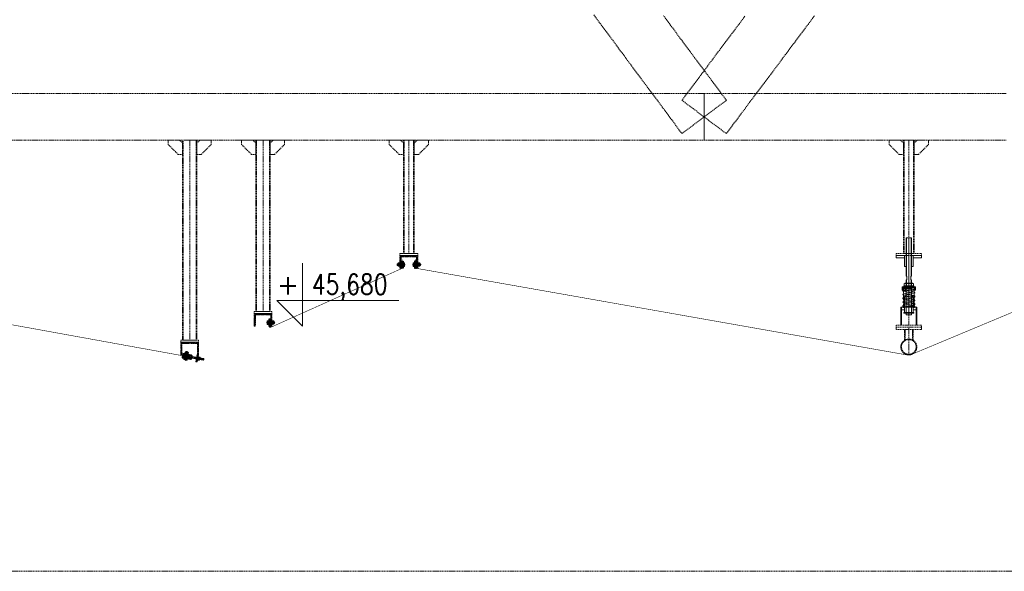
# Model space of a CAD drawing. Header units: millimetres. Extents: x -176817 to 571382, y -58489 to 156123.
# Tile 192 of 256: x 150336 to 155838, y -20232 to -17151. Entities that reach past the tile are written whole.
import ezdxf
from ezdxf.enums import TextEntityAlignment as Align

# ---------------------------------------------------------------- set-up
doc = ezdxf.new("R2010")
doc.units = ezdxf.units.MM
doc.header["$LTSCALE"] = 0.2
for name, pattern in [('AM_ISO02W050', [7.5, 6, -1.5]), ('AM_ISO02W050x2', [3.75, 3, -0.75]), ('AM_ISO08W050', [18, 12, -1.5, 3, -1.5]), ('AM_ISO08W050x2', [9, 6, -0.75, 1.5, -0.75]), ('HIDDEN', [9.525, 6.35, -3.175])]:
    doc.linetypes.add(name, pattern=pattern)
doc.layers.get('0').update_dxf_attribs({"lineweight": 13})
for name, color, linetype, lineweight in [('-A Siatka', 30, 'Continuous', 35), ('-AAA Kontur', 7, 'Continuous', 35), ('-AAA Podkład', 252, 'Continuous', 13), ('-AAA Widok', 2, 'Continuous', 30), ('-AAA Wymiar', 1, 'Continuous', 18), ('AM_0N', 7, 'Continuous', 13), ('AM_3N', 6, 'AM_ISO02W050', 13), ('AM_4N', 3, 'Continuous', 13), ('AM_7N', 4, 'AM_ISO08W050', 13), ('AM_8', 1, 'Continuous', 13), ('SIATKA', 5, 'Continuous', 13), ('slupki', 7, 'Continuous', 13)]:
    doc.layers.add(name, color=color, linetype=linetype, lineweight=lineweight)
doc.styles.add('ROMANS', font='romans.shx')

# ---------------------------------------------------------------- blocks, each defined once
blk = doc.blocks.new('*U1058')
at = {"layer": 'AM_0N'}
for p, q in [((5.7, -1), (-5.6, -1)), ((-5.6, -1), (-5.6, -1.6)), ((5.7, -1.6), (-5.6, -1.6)), ((-5.6, -1.6), (-2.4, -4.9)), ((-3, -6.3), (-2.4, -5.7)), ((3, -6.3), (-3, -6.3)), ((-3, -20.4), (-3, -6.3)), ((3, -20.4), (-3, -20.4)), ((-2.4, -21), (-3, -20.4)), ((2.4, -4.9), (-2.4, -4.9)), ((-2.4, -5.7), (-2.4, -4.9)), ((-2.4, -21), (2.4, -21)), ((5.7, -1.6), (2.4, -4.9)), ((2.4, -5.7), (2.4, -4.9)), ((3, -6.3), (2.4, -5.7)), ((2.4, -21), (3, -20.4)), ((3, -20.4), (3, -6.3)), ((5.7, -1.6), (5.7, -1))]:
    blk.add_line(p, q, dxfattribs=at)
at = {"layer": 'AM_3N', "linetype": 'AM_ISO02W050x2'}
for p, q in [((-3.4, -1), (0, -5.4)), ((-0.7, -4.4), (-0.7, -1)), ((0.7, -4.4), (-0.7, -4.4)), ((3.4, -1), (0, -5.4)), ((0.7, -4.4), (0.7, -1))]:
    blk.add_line(p, q, dxfattribs=at)
at = {"layer": 'AM_4N'}
for p, q in [((-2.4, -5.7), (-2.4, -6.3)), ((-2.4, -6.3), (-2.4, -21)), ((2.4, -5.7), (2.4, -6.3)), ((2.4, -6.3), (2.4, -21))]:
    blk.add_line(p, q, dxfattribs=at)
at = {"layer": 'AM_7N', "linetype": 'AM_ISO08W050x2'}
blk.add_line((0, 2), (0, -24), dxfattribs=at)
blk = doc.blocks.new('*U1059')
at = {"layer": 'AM_0N'}
for p, q in [((6, -12), (-6, -12)), ((-6, -12), (-6, -13.6)), ((-6, -13.6), (6, -13.6)), ((6, -13.6), (6, -12))]:
    blk.add_line(p, q, dxfattribs=at)
at = {"layer": 'AM_7N', "linetype": 'AM_ISO08W050x2'}
blk.add_line((0, -16.6), (0, -9), dxfattribs=at)
blk = doc.blocks.new('*U1060')
at = {"layer": 'AM_0N'}
for p, q in [((-5.8, -14.4), (-4.4, -13.6)), ((-5.8, -14.4), (-5.8, -18)), ((-5.8, -18), (-4.4, -18.8)), ((4.5, -13.6), (-4.4, -13.6)), ((4.5, -18.8), (-4.4, -18.8)), ((-2.9, -14.4), (-2.9, -18)), ((2.9, -14.4), (2.9, -18)), ((5.8, -14.4), (4.5, -13.6)), ((5.8, -18), (4.5, -18.8)), ((5.8, -14.4), (5.8, -18))]:
    blk.add_line(p, q, dxfattribs=at)
for centre, radius, start, end in [((-4.3, -16.5), 2.55, 55.5615, 115.5615), ((-4.3, -15.9), 2.55, 244.4385, 304.4385), ((0, -23.5), 9.54, 72.383, 107.617), ((0, -8.9), 9.54, 252.383, 287.617), ((4.3, -16.5), 2.55, 64.4385, 124.4385), ((4.3, -15.9), 2.55, 235.5615, 295.5615)]:
    blk.add_arc(centre, radius, start, end, dxfattribs=at)
at = {"layer": 'AM_7N', "linetype": 'AM_ISO08W050x2'}
blk.add_line((0, -10.6), (0, -21.8), dxfattribs=at)
blk = doc.blocks.new('okucie')
at = {"layer": 'AM_8'}
h = blk.add_hatch(dxfattribs=at)
h.set_pattern_fill('ANSI31', color=256, scale=0.5, style=0)
h.set_pattern_definition([(45, (-21727.3335, 85443.8012), (-1.122532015, 1.122532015), [])])
h.paths.add_polyline_path([(-3.5, -5), (-3.5, -3.8), (-6.3, -1), (-20, -1), (-20, -5)])
h.paths.add_polyline_path([(20, -5), (20, -1), (6.3, -1), (3.5, -3.8), (3.5, -5)])
h = blk.add_hatch(dxfattribs=at)
h.set_pattern_fill('ANSI31', color=256, scale=0.5, angle=90, style=0)
h.set_pattern_definition([(135, (-21776.6445, 85446.8), (-1.122532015, -1.122532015), [])])
h.paths.add_polyline_path([(-3.5, -8), (-20, -8), (-20, -12), (-3.5, -12)])
h.paths.add_polyline_path([(20, -8), (3.5, -8), (3.5, -12), (6, -12), (20, -12)])
at = {"layer": '-AAA Widok'}
for p, q in [((-3.5, -3.8, 0), (3.5, -3.8, 0)), ((-3.5, -12, 0), (-3.5, -8)), ((3.5, -12, 0), (3.5, -8))]:
    blk.add_line(p, q, dxfattribs=at)
for points in [[(-20, -5), (20, -5), (20, -1), (-20, -1)], [(-20, -12), (20, -12), (20, -8), (-20, -8)]]:
    blk.add_lwpolyline(points, close=True, dxfattribs=at)
at = {"layer": '-AAA Widok', "elevation": 0}
blk.add_lwpolyline([(-20, -5), (20, -5), (20, -1), (-20, -1)], close=True, dxfattribs=at)
for points in [[(-6.3, -1), (-3.5, -3.8), (-3.5, -5)], [(6.3, -1), (3.5, -3.8), (3.5, -5)]]:
    blk.add_lwpolyline(points, dxfattribs=at)
at = {"layer": '-AAA Wymiar'}
for p, q in [((-20, -8), (-20, -5)), ((20, -8), (20, -5))]:
    blk.add_line(p, q, dxfattribs=at)
at = {"layer": 'AM_0N'}
for name in ['*U1058', '*U1059', '*U1060']:
    blk.add_blockref(name, (0, 0), dxfattribs=at)
blk = doc.blocks.new('*U1065')
at = {"layer": 'AM_0N'}
for p, q in [((-33, 4.1), (-32.1, 5)), ((-33, 4.1), (-33, -4.1)), ((-2.5, 5), (-32.1, 5)), ((-32.1, 5), (-32.1, -5)), ((-2.5, 5), (-2.5, -5)), ((-2.5, 5), (-1.6, 4.6)), ((2, 4.6), (-1.6, 4.6)), ((2, 4.6), (2, 7.7)), ((2.6, 7.7), (2, 7.7)), ((2, -4.6), (2, 4.6)), ((7.6, 9.8), (2.6, 9.8)), ((2.6, 9.8), (2.6, 7.7)), ((2.6, 7.7), (2.6, -7.7)), ((7.6, 4.9), (2.6, 4.9)), ((7.6, 9.8), (8.4, 8.5)), ((8.4, -8.5), (8.4, 8.5)), ((-32.1, -5), (-33, -4.1)), ((-2.5, -5), (-32.1, -5)), ((-2.5, -5), (-1.6, -4.6)), ((2, -4.6), (-1.6, -4.6)), ((2, -7.7), (2, -4.6)), ((2.6, -7.7), (2, -7.7)), ((7.6, -4.9), (2.6, -4.9)), ((2.6, -7.7), (2.6, -9.8)), ((7.6, -9.8), (2.6, -9.8)), ((7.6, -9.8), (8.4, -8.5))]:
    blk.add_line(p, q, dxfattribs=at)
for centre, radius, start, end in [((4.1, 7.4), 4.34, 325.5531, 25.5531), ((-7.8, 0), 16.2, 342.3875, 17.6125), ((4.1, -7.4), 4.34, 334.4469, 34.4469)]:
    blk.add_arc(centre, radius, start, end, dxfattribs=at)
at = {"layer": 'AM_4N'}
for p, q in [((-2.5, 4.1), (-33, 4.1)), ((-2.5, 4.1), (-1.6, 4.6)), ((-2.5, -4.1), (-33, -4.1)), ((-2.5, -4.1), (-1.6, -4.6))]:
    blk.add_line(p, q, dxfattribs=at)
at = {"layer": 'AM_7N', "linetype": 'AM_ISO08W050x2'}
blk.add_line((11.4, 0), (-36, 0), dxfattribs=at)
blk = doc.blocks.new('*U1066')
at = {"layer": 'AM_0N'}
for p, q in [((-20, 10), (-20, -10)), ((-18, 10), (-20, 10)), ((-18, -10), (-18, 10)), ((-20, -10), (-18, -10))]:
    blk.add_line(p, q, dxfattribs=at)
at = {"layer": 'AM_7N', "linetype": 'AM_ISO08W050x2'}
blk.add_line((-15, 0), (-23, 0), dxfattribs=at)
blk = doc.blocks.new('*U1067')
at = {"layer": 'AM_0N'}
for p, q in [((-27.3, 9.2), (-28.4, 7.3)), ((-28.4, -7.3), (-28.4, 7.3)), ((-21.1, 9.2), (-27.3, 9.2)), ((-21.1, 4.6), (-27.3, 4.6)), ((-21.1, 9.2), (-20, 7.3)), ((-20, -7.3), (-20, 7.3)), ((-27.3, -9.2), (-28.4, -7.3)), ((-21.1, -4.6), (-27.3, -4.6)), ((-21.1, -9.2), (-27.3, -9.2)), ((-21.1, -9.2), (-20, -7.3))]:
    blk.add_line(p, q, dxfattribs=at)
for centre, radius, start, end in [((-23.9, 6.9), 4.08, 154.4385, 214.4385), ((-12.7, 0), 15.3, 162.383, 197.617), ((-24.5, 6.9), 4.08, 325.5615, 25.5615), ((-35.7, 0), 15.3, 342.383, 17.617), ((-23.9, -6.9), 4.08, 145.5615, 205.5615), ((-24.5, -6.9), 4.08, 334.4385, 34.4385)]:
    blk.add_arc(centre, radius, start, end, dxfattribs=at)
at = {"layer": 'AM_7N', "linetype": 'AM_ISO08W050x2'}
blk.add_line((-17, 0), (-31.4, 0), dxfattribs=at)
blk = doc.blocks.new('*U1068')
at = {"layer": 'AM_0N'}
for p, q in [((0, 10), (0, -10)), ((2, 10), (0, 10)), ((2, -10), (2, 10)), ((0, -10), (2, -10))]:
    blk.add_line(p, q, dxfattribs=at)
at = {"layer": 'AM_7N', "linetype": 'AM_ISO08W050x2'}
blk.add_line((5, 0), (-3, 0), dxfattribs=at)
blk = doc.blocks.new('Okucie+śruba')
at = {"layer": '-AAA Widok', "color": 42, "xscale": -1, "rotation": 90}
blk.add_blockref('okucie', (-12, 0), dxfattribs=at)
at = {"layer": 'AM_0N', "color": 42}
for name in ['*U1065', '*U1067', '*U1066', '*U1068']:
    blk.add_blockref(name, (0, 0), dxfattribs=at)
blk = doc.blocks.new('*U1073')
at = {"layer": 'AM_0N'}
for p, q in [((-66.1, 5), (-67, 4.1)), ((-67, -4.1), (-67, 4.1)), ((-1.5, 5), (-66.1, 5)), ((-66.1, -5), (-66.1, 5)), ((-1.5, -5), (-1.5, 5)), ((-1.5, 5), (-0.6, 4.6)), ((3, 4.6), (-0.6, 4.6)), ((3.6, 7.7), (3, 7.7)), ((3, 7.7), (3, 4.6)), ((3, 4.6), (3, -4.6)), ((3.6, 8.5), (9.4, 8.5)), ((3.6, 7.7), (3.6, 8.5)), ((3.6, -7.7), (3.6, 7.7)), ((8.6, 0), (3.6, 0)), ((9.4, -8.5), (9.4, 8.5)), ((-67, -4.1), (-66.1, -5)), ((-1.5, -5), (-66.1, -5)), ((-1.5, -5), (-0.6, -4.6)), ((3, -4.6), (-0.6, -4.6)), ((3, -4.6), (3, -7.7)), ((3.6, -7.7), (3, -7.7)), ((3.6, -8.5), (3.6, -7.7)), ((3.6, -8.5), (9.4, -8.5))]:
    blk.add_line(p, q, dxfattribs=at)
for centre in [(-2.9, 4.2), (-2.9, -4.2)]:
    blk.add_arc(centre, 12.3, 339.7054, 20.2946, dxfattribs=at)
at = {"layer": 'AM_4N'}
for p, q in [((-1.5, 4.1), (-67, 4.1)), ((-1.5, 4.1), (-0.6, 4.6)), ((-1.5, -4.1), (-67, -4.1)), ((-1.5, -4.1), (-0.6, -4.6))]:
    blk.add_line(p, q, dxfattribs=at)
at = {"layer": 'AM_7N', "linetype": 'AM_ISO08W050x2'}
blk.add_line((12.4, 0), (-70, 0), dxfattribs=at)
blk = doc.blocks.new('*U1074')
at = {"layer": 'AM_0N'}
for p, q in [((42.5, 14), (22.5, 14)), ((22.5, 14), (22.5, 12)), ((22.5, 12), (42.5, 12)), ((42.5, 12), (42.5, 14))]:
    blk.add_line(p, q, dxfattribs=at)
at = {"layer": 'AM_7N', "linetype": 'AM_ISO08W050x2'}
blk.add_line((32.5, 9), (32.5, 17), dxfattribs=at)
blk = doc.blocks.new('*U1075')
at = {"layer": 'AM_0N'}
for p, q in [((23.3, 21.3), (25.2, 22.4)), ((23.3, 15.1), (23.3, 21.3)), ((23.3, 15.1), (25.2, 14)), ((25.2, 22.4), (39.8, 22.4)), ((25.2, 14), (39.8, 14)), ((27.9, 15.1), (27.9, 21.3)), ((37.1, 15.1), (37.1, 21.3)), ((41.7, 21.3), (39.8, 22.4)), ((41.7, 15.1), (39.8, 14)), ((41.7, 15.1), (41.7, 21.3))]:
    blk.add_line(p, q, dxfattribs=at)
for centre, radius, start, end in [((25.6, 17.9), 4.08, 55.5615, 115.5615), ((25.6, 18.5), 4.08, 244.4385, 304.4385), ((32.5, 6.7), 15.3, 72.383, 107.617), ((32.5, 29.7), 15.3, 252.383, 287.617), ((39.4, 17.9), 4.08, 64.4385, 124.4385), ((39.4, 18.5), 4.08, 235.5615, 295.5615)]:
    blk.add_arc(centre, radius, start, end, dxfattribs=at)
at = {"layer": 'AM_7N', "linetype": 'AM_ISO08W050x2'}
blk.add_line((32.5, 11), (32.5, 25.4), dxfattribs=at)
blk = doc.blocks.new('*U1076')
at = {"layer": 'AM_0N'}
for p, q in [((-37, 10), (-37, -10)), ((-35, 10), (-37, 10)), ((-35, -10), (-35, 10)), ((-37, -10), (-35, -10))]:
    blk.add_line(p, q, dxfattribs=at)
at = {"layer": 'AM_7N', "linetype": 'AM_ISO08W050x2'}
blk.add_line((-32, 0), (-40, 0), dxfattribs=at)
blk = doc.blocks.new('*U1077')
at = {"layer": 'AM_0N'}
for p, q in [((-44.3, 9.2), (-45.4, 7.3)), ((-45.4, -7.3), (-45.4, 7.3)), ((-38.1, 9.2), (-44.3, 9.2)), ((-38.1, 4.6), (-44.3, 4.6)), ((-38.1, 9.2), (-37, 7.3)), ((-37, -7.3), (-37, 7.3)), ((-44.3, -9.2), (-45.4, -7.3)), ((-38.1, -4.6), (-44.3, -4.6)), ((-38.1, -9.2), (-44.3, -9.2)), ((-38.1, -9.2), (-37, -7.3))]:
    blk.add_line(p, q, dxfattribs=at)
for centre, radius, start, end in [((-40.9, 6.9), 4.08, 154.4385, 214.4385), ((-29.7, 0), 15.3, 162.383, 197.617), ((-41.5, 6.9), 4.08, 325.5615, 25.5615), ((-52.7, 0), 15.3, 342.383, 17.617), ((-40.9, -6.9), 4.08, 145.5615, 205.5615), ((-41.5, -6.9), 4.08, 334.4385, 34.4385)]:
    blk.add_arc(centre, radius, start, end, dxfattribs=at)
at = {"layer": 'AM_7N', "linetype": 'AM_ISO08W050x2'}
blk.add_line((-34, 0), (-48.4, 0), dxfattribs=at)
blk = doc.blocks.new('*U1078')
at = {"layer": 'AM_0N'}
for p, q in [((42.5, 9), (22.5, 9)), ((22.5, 9), (22.5, 7)), ((22.5, 7), (42.5, 7)), ((42.5, 7), (42.5, 9))]:
    blk.add_line(p, q, dxfattribs=at)
at = {"layer": 'AM_7N', "linetype": 'AM_ISO08W050x2'}
blk.add_line((32.5, 4), (32.5, 12), dxfattribs=at)
blk = doc.blocks.new('*U1079')
at = {"layer": 'AM_0N'}
for p, q in [((42.5, 7), (22.5, 7)), ((22.5, 7), (22.5, 5)), ((22.5, 5), (42.5, 5)), ((42.5, 5), (42.5, 7))]:
    blk.add_line(p, q, dxfattribs=at)
at = {"layer": 'AM_7N', "linetype": 'AM_ISO08W050x2'}
blk.add_line((32.5, 2), (32.5, 10), dxfattribs=at)
blk = doc.blocks.new('*U1080')
at = {"layer": 'AM_0N'}
for p, q in [((42.5, -6), (22.5, -6)), ((22.5, -6), (22.5, -8)), ((22.5, -8), (42.5, -8)), ((42.5, -8), (42.5, -6))]:
    blk.add_line(p, q, dxfattribs=at)
at = {"layer": 'AM_7N', "linetype": 'AM_ISO08W050x2'}
blk.add_line((32.5, -11), (32.5, -3), dxfattribs=at)
blk = doc.blocks.new('*U1081')
at = {"layer": 'AM_0N'}
for p, q in [((28.4, 26), (27.5, 25.1)), ((27.5, -9.5), (27.5, 25.1)), ((27.5, 25.1), (37.5, 25.1)), ((28.4, 26), (36.6, 26)), ((37.5, 25.1), (36.6, 26)), ((37.5, -9.5), (37.5, 25.1)), ((22.7, -19.6), (22.7, -14.6)), ((22.7, -14.6), (24.8, -14.6)), ((22.7, -19.6), (24, -20.4)), ((41, -20.4), (24, -20.4)), ((27.9, -14), (24.8, -14)), ((24.8, -14.6), (24.8, -14)), ((24.8, -14.6), (40.2, -14.6)), ((27.5, -9.5), (37.5, -9.5)), ((27.5, -9.5), (27.9, -10.4)), ((27.6, -19.6), (27.6, -14.6)), ((27.9, -14), (27.9, -10.4)), ((37.1, -14), (27.9, -14)), ((37.5, -9.5), (37.1, -10.4)), ((37.1, -14), (37.1, -10.4)), ((40.2, -14), (37.1, -14)), ((37.4, -19.6), (37.4, -14.6)), ((40.2, -14.6), (40.2, -14)), ((40.2, -14.6), (42.3, -14.6)), ((42.3, -19.6), (41, -20.4)), ((42.3, -19.6), (42.3, -14.6))]:
    blk.add_line(p, q, dxfattribs=at)
at = {"layer": 'AM_0N', "extrusion": (0, 0, -1)}
for centre, radius, start, end in [((-25.1, -16.1), 4.34, 235.5531, 295.5531), ((-32.5, -4.2), 16.2, 252.3875, 287.6125), ((-39.9, -16.1), 4.34, 244.4469, 304.4469)]:
    blk.add_arc(centre, radius, start, end, dxfattribs=at)
at = {"layer": 'AM_4N'}
for p, q in [((28.4, -9.5), (28.4, 26)), ((36.6, -9.5), (36.6, 26)), ((28.4, -9.5), (27.9, -10.4)), ((36.6, -9.5), (37.1, -10.4))]:
    blk.add_line(p, q, dxfattribs=at)
at = {"layer": 'AM_7N', "linetype": 'AM_ISO08W050x2'}
blk.add_line((32.5, -23.4), (32.5, 29), dxfattribs=at)
blk = doc.blocks.new('*U1082')
at = {"layer": 'AM_0N'}
for p, q in [((22.5, -12), (42.5, -12)), ((22.5, -14), (22.5, -12)), ((42.5, -14), (22.5, -14)), ((42.5, -12), (42.5, -14))]:
    blk.add_line(p, q, dxfattribs=at)
at = {"layer": 'AM_7N', "linetype": 'AM_ISO08W050x2'}
blk.add_line((32.5, -9), (32.5, -17), dxfattribs=at)
blk = doc.blocks.new('N3')
at = {"layer": '-AAA Widok'}
blk.add_lwpolyline([(52.5, -12), (5, -12, -0.414214), (0, -7), (0, 7, -0.414214), (5, 12), (52.5, 12), (52.5, 9), (5, 9, 0.414214), (3, 7), (3, -7, 0.414214), (5, -9), (52.5, -9)], format="xyb", close=True, dxfattribs=at)
blk.add_lwpolyline([(52.5, 12), (52.5, 9), (5, 9, 0.414214), (3, 7), (3, -7, 0.414214), (5, -9), (52.5, -9), (52.5, -12)], format="xyb", dxfattribs=at)
at = {"layer": '-AAA Widok', "color": 42, "rotation": 180}
blk.add_blockref('okucie', (32.5, -7), dxfattribs=at)
at = {"layer": 'AM_0N'}
for name in ['*U1073', '*U1081']:
    blk.add_blockref(name, (0, 0), dxfattribs=at)
at = {"layer": 'AM_0N', "color": 42}
for name in ['*U1077', '*U1076', '*U1074', '*U1078', '*U1079', '*U1075', '*U1080', '*U1082']:
    blk.add_blockref(name, (0, 0), dxfattribs=at)
blk = doc.blocks.new('Profil rev.B')
at = {"layer": '-A Siatka', "linetype": 'HIDDEN', "const_width": 3, "elevation": 0}
blk.add_lwpolyline([(11523.4, 567.4), (11523.4, 567.4), (8789.1, 1062.9), (8789.1, 1062.9), (8789.1, 1112.9)], dxfattribs=at)
for points in [[(12714.1, 1112.9), (12714.1, 1062.1), (11974.1, 730, -0.144191), (11974.1, 730), (11974.1, 730), (11974.1, 781.9)], [(12789.1, 1112.9), (12789.1, 1062.9), (15541, 577.3, 0.143564), (15555.3, 578.9), (16714.1, 1062.9), (16714.1, 1112.9)]]:
    blk.add_lwpolyline(points, format="xyb", dxfattribs=at)
at = {"layer": '-AAA Kontur', "xscale": -0.9999999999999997, "rotation": 349.7377725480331}
blk.add_blockref('N3', (11538.5, 565.2, 0), dxfattribs=at)
at = {"layer": '-AAA Wymiar'}
blk.add_blockref('Okucie+śruba', (12719.6, 1082.9, 0), dxfattribs=at)
at = {"layer": '-AAA Wymiar', "xscale": -1}
for p in [(12783.6, 1082.9, 0), (11968.6, 758.9, 0)]:
    blk.add_blockref('Okucie+śruba', p, dxfattribs=at)
blk = doc.blocks.new('poziom')
at = {"color": 4}
for p, q in [((0, 1.176), (0, 0.076)), ((-0.446, 0.522), (1.685, 0.522)), ((-0.446, 0.522), (0, 0.076))]:
    blk.add_line(p, q, dxfattribs=at)
at = {"color": 2, "style": 'ROMANS'}
blk.add_attdef('+', text='', height=0.35, dxfattribs=at).set_placement((-0.254, 0.632), align=Align.CENTER)
at = {"color": 2, "style": 'ROMANS', "width": 0.8}
blk.add_attdef('POZIOM', text='', height=0.35, dxfattribs=at).set_placement((0.824, 0.632), align=Align.CENTER)
blk = doc.blocks.new('A$C65393CC2')
at = {"layer": 'slupki'}
h = blk.add_hatch(dxfattribs=at)
h.set_pattern_fill('ANSI32', angle=360)
h.set_pattern_definition([(45, (-80114.047, -2356.9), (-6.7351921, 6.7351921), []), (45, (-80109.5565, -2356.9), (-6.7351921, 6.7351921), [])])
h.paths.add_polyline_path([(-15.1, -38.7), (-7.3, -40.2), (-3.7, -20.5), (-11.6, -19.1)])
h.paths.add_polyline_path([(0, 0), (-7.9, 1.4), (-11.6, -19.1), (-3.7, -20.5)])
at = {"layer": 'SIATKA', "color": 3}
for p, q in [((-15.1, -38.7, 0), (-7.9, 1.4)), ((0, 0), (-7.9, 1.4)), ((0, 0), (-7.3, -40.2, 0)), ((8.1, -22.6, 0), (-23.4, -16.9, 0)), ((-7.3, -40.2, 0), (-15.1, -38.7, 0))]:
    blk.add_line(p, q, dxfattribs=at)
blk = doc.blocks.new('*U1083')
at = {"layer": 'AM_0N'}
for p, q in [((-28, 230.6), (28, 230.6)), ((-28, 226.6), (-28, 230.6)), ((28, 226.6), (-28, 226.6)), ((28, 230.6), (28, 226.6))]:
    blk.add_line(p, q, dxfattribs=at)
at = {"layer": 'AM_7N', "linetype": 'AM_ISO08W050x2'}
blk.add_line((0, 233.6), (0, 223.6), dxfattribs=at)
blk = doc.blocks.new('*U1084')
at = {"layer": 'AM_0N'}
for p, q in [((33.8, 222.6), (-33, 222.6)), ((29.3, 219.8), (-30.7, 209)), ((-30.7, 201.1), (7.4, 194.3)), ((29.3, 198.2), (-30.7, 187.4)), ((-30.7, 179.5), (7.4, 172.7)), ((29.3, 176.6), (-30.7, 165.8)), ((-2.7, 214.1), (-30.3, 215.9)), ((-29.7, 215.9), (30.3, 219.9)), ((-29.3, 201.1), (30.7, 211.9)), ((-29.3, 179.5), (30.7, 190.3)), ((-29.3, 157.9), (30.7, 168.7)), ((30.7, 198.2), (-7.4, 205.1)), ((30.7, 176.6), (-7.4, 183.5)), ((30, 219.9), (30.3, 219.9)), ((-33.8, 112), (33, 112)), ((-30.7, 157.9), (7.4, 151.1)), ((29.3, 155), (-30.7, 144.2)), ((-30.7, 136.3), (7.4, 129.5)), ((29.3, 133.4), (-30.7, 122.6)), ((29.7, 118.7), (-30.3, 114.7)), ((-30, 114.7), (-30.3, 114.7)), ((-29.3, 136.3), (30.7, 147.1)), ((-29.3, 114.7), (30.7, 125.5)), ((30.7, 155), (-7.4, 161.9)), ((30.7, 133.4), (-7.4, 140.3)), ((2.7, 120.5), (30.3, 118.7))]:
    blk.add_line(p, q, dxfattribs=at)
for centre, start, end in [((-30, 219.9), 138.0181, 273.8226), ((30, 223.9), 273.8226, 340.5288), ((-30, 205.1), 100.2034, 280.2034), ((-30, 183.5), 100.2034, 280.2034), ((-30, 161.9), 100.2034, 280.2034), ((30, 215.9), 280.2034, 100.2034), ((30, 194.3), 280.2034, 100.2034), ((30, 172.7), 280.2034, 100.2034), ((-30, 140.3), 100.2034, 280.2034), ((-30, 118.7), 100.2034, 280.2034), ((-30, 110.7), 93.8226, 160.5288), ((30, 151.1), 280.2034, 100.2034), ((30, 129.5), 280.2034, 100.2034), ((30, 114.7), 318.0181, 93.8226)]:
    blk.add_arc(centre, 4, start, end, dxfattribs=at)
at = {"layer": 'AM_7N', "linetype": 'AM_ISO08W050x2'}
for p, q in [((-30, 109), (-30, 225.6)), ((0, 109), (0, 225.6)), ((30, 109), (30, 225.6))]:
    blk.add_line(p, q, dxfattribs=at)
blk = doc.blocks.new('*U1085')
at = {"layer": 'AM_0N'}
for p, q in [((-28, 82), (28, 82)), ((-28, 78), (-28, 82)), ((28, 78), (-28, 78)), ((28, 82), (28, 78))]:
    blk.add_line(p, q, dxfattribs=at)
at = {"layer": 'AM_7N', "linetype": 'AM_ISO08W050x2'}
blk.add_line((0, 85), (0, 75), dxfattribs=at)
blk = doc.blocks.new('*U1086')
at = {"layer": 'AM_0N'}
for p, q in [((-26.6, 242.6), (-21.4, 245.6)), ((-26.6, 242.6), (-26.6, 233.6)), ((-26.6, 233.6), (-21.4, 230.6)), ((21.3, 245.6), (-21.4, 245.6)), ((21.3, 230.6), (-21.4, 230.6)), ((-13.3, 242.6), (-13.3, 233.6)), ((13.3, 242.6), (13.3, 233.6)), ((26.6, 242.6), (21.3, 245.6)), ((26.6, 233.6), (21.3, 230.6)), ((26.6, 242.6), (26.6, 233.6))]:
    blk.add_line(p, q, dxfattribs=at)
for centre, radius, start, end in [((-19.9, 232.9), 11.7, 55.5615, 115.5615), ((-19.9, 243.3), 11.7, 244.4385, 304.4385), ((0, 200.7), 43.9, 72.383, 107.617), ((0, 275.4), 43.9, 252.383, 287.617), ((19.9, 232.9), 11.7, 64.4385, 124.4385), ((19.9, 243.3), 11.7, 235.5615, 295.5615)]:
    blk.add_arc(centre, radius, start, end, dxfattribs=at)
at = {"layer": 'AM_7N', "linetype": 'AM_ISO08W050x2'}
blk.add_line((0, 248.6), (0, 227.6), dxfattribs=at)
blk = doc.blocks.new('A$C09B41FFC')
at = {"layer": '-AAA Podkład', "color": 7}
for p, q in [((-13, 500), (-13, 284.6)), ((0, 500), (0, 70)), ((13, 500), (13, 284.6)), ((-16, 222.6), (-16, 226.6)), ((-15, 222.6), (15, 222.6)), ((-13, 264.6), (-13, 214.6)), ((13, 264.6), (13, 214.6)), ((16, 222.6), (16, 226.6)), ((-16.2, 172.6), (-15, 172.6)), ((-15.2, 171.6), (-15, 171.6)), ((-15, 214.6), (15, 214.6)), ((15, 172.6), (16.2, 172.6)), ((15, 171.6), (15.2, 171.6)), ((-16.2, 82), (-15, 82)), ((-16.2, 82), (-15, 82)), ((-15.2, 83), (-15, 83)), ((16.2, 82, 0), (15, 82, 0)), ((21.2, 82), (20, 82))]:
    blk.add_line(p, q, dxfattribs=at)
for points in [[(15, 284.6), (15, 498), (13, 500), (-13, 500), (-15, 498), (-15, 284.6)], [(-15, 264.6), (-10.5, 264.6), (-10.5, 284.6), (-15, 284.6)], [(15, 264.6), (10.5, 264.6), (10.5, 284.6), (15, 284.6)], [(-15, 226.6), (-38.1, 226.6), (-38.1, 222.6), (-15, 222.6)], [(-15, 222.6), (-38.1, 222.6), (-38.1, 207.6), (-15, 207.6)], [(-15, 264.6), (-15, 72), (-13, 70), (13, 70), (15, 72), (15, 264.6)], [(15, 226.6), (38.1, 226.6), (38.1, 222.6), (15, 222.6)], [(15, 222.6), (38.1, 222.6), (38.1, 207.6), (15, 207.6)], [(-25, 112), (-41.2, 112), (-41.2, 98), (-25, 98)], [(25, 98), (41.3, 98), (41.3, 112), (25, 112)]]:
    blk.add_lwpolyline(points, dxfattribs=at)
at = {"layer": '-AAA Podkład', "color": 7, "elevation": 0}
for points in [[(-25, 400), (-70, 400), (-70, 388), (-25, 388)], [(25, 388), (70, 388), (70, 400), (25, 400)], [(-44.4, 12), (-44.4, 112), (-41.2, 112), (-41.2, 12)], [(44.5, 12), (44.5, 112), (41.3, 112), (41.3, 12)]]:
    blk.add_lwpolyline(points, dxfattribs=at)
for points in [[(-25, 340), (-25, 400), (-14.2, 400), (-13.2, 399), (-13.2, 341), (-14.2, 340)], [(25, 340), (25, 400), (14.2, 400), (13.2, 399), (13.2, 341), (14.2, 340)]]:
    blk.add_lwpolyline(points, close=True, dxfattribs=at)
at = {"layer": '-AAA Podkład', "color": 7}
for points in [[(-38.1, 207.6), (-35.2, 207.6), (-35.2, 222.6), (-38.1, 222.6)], [(38.1, 207.6), (35.2, 207.6), (35.2, 222.6), (38.1, 222.6)], [(-25, 172.6), (-25, 82), (-16.2, 82), (-15.2, 83), (-15.2, 171.6), (-16.2, 172.6)], [(25, 172.6), (25, 82), (16.2, 82), (15.2, 83), (15.2, 171.6), (16.2, 172.6)]]:
    blk.add_lwpolyline(points, close=True, dxfattribs=at)
blk.add_circle((-30, 118.7), 4, dxfattribs=at)
for points in [[(-25, 112), (-25, 113), (-26, 112)], [(25, 112), (25, 113), (26, 112)]]:
    blk.add_solid(points, dxfattribs=at)
for name in ['*U1084', '*U1083', '*U1086', '*U1085']:
    blk.add_blockref(name, (0, 0), dxfattribs=at)
blk = doc.blocks.new('Podkład rev.B')
at = {"layer": '-AAA Podkład', "linetype": 'HIDDEN', "ltscale": 5}
h = blk.add_hatch(dxfattribs=at)
h.set_pattern_fill('ANSI32', color=256)
h.set_pattern_definition([(45, (-37909.764, -40698.592), (-6.7351921, 6.7351921), []), (45, (-37905.274, -40698.592), (-6.7351921, 6.7351921), [])])
h.paths.add_polyline_path([(13400, -36152.5), (13450, -36152.5), (13450, -36154.4, -0.414214), (13444.9, -36159.5), (13407, -36159.5), (13407, -36217.4, -0.414214), (13401.9, -36222.5), (13400, -36222.5)])
h.paths.add_polyline_path([(13450, -36154.4), (13450, -36152.5), (13500, -36152.5), (13500, -36222.5), (13498.1, -36222.5, -0.414214), (13493, -36217.4), (13493, -36159.5), (13455.1, -36159.5, -0.414214)])
h = blk.add_hatch(dxfattribs=at)
h.set_pattern_fill('ANSI32', color=256)
h.set_pattern_definition([(45, (-38724.764, -41022.592), (-6.7351921, 6.7351921), []), (45, (-38720.274, -41022.592), (-6.7351921, 6.7351921), [])])
h.paths.add_polyline_path([(12585, -36476.5), (12635, -36476.5), (12635, -36478.4, -0.414214), (12629.9, -36483.5), (12592, -36483.5), (12592, -36541.4, -0.414214), (12586.9, -36546.5), (12585, -36546.5)])
h.paths.add_polyline_path([(12635, -36478.4), (12635, -36476.5), (12685, -36476.5), (12685, -36546.5), (12683.1, -36546.5, -0.414214), (12678, -36541.4), (12678, -36483.5), (12640.1, -36483.5, -0.414214)])
h = blk.add_hatch(dxfattribs=at)
h.set_pattern_fill('ANSI32', color=256, angle=360)
h.set_pattern_definition([(45, (-39134.76, -41182.214), (-6.7351921, 6.7351921), []), (45, (-39130.27, -41182.214), (-6.7351921, 6.7351921), [])])
h.paths.add_polyline_path([(12175, -36636.1), (12225, -36636.1), (12225, -36638, -0.414214), (12219.9, -36643.1), (12182, -36643.1), (12182, -36701, -0.414214), (12176.9, -36706.1), (12175, -36706.1)])
h.paths.add_polyline_path([(12225, -36638), (12225, -36636.1), (12275, -36636.1), (12275, -36706.1), (12273.1, -36706.1, -0.414214), (12268, -36701), (12268, -36643.1), (12230.1, -36643.1, -0.414214)])
for p, q in [((12225, -35507.5, 0), (12225, -36624.1, 0)), ((12635, -35507.5, 0), (12635, -36464.5, 0)), ((13450, -35507.5, 0), (13450, -36140.5, 0)), ((16244, -35507.5, 0), (16244, -36140.5, 0)), ((16244, -36540.5, 0), (16244, -36164.5, 0)), ((16219.9, -36625.2, 0), (16219.9, -36564.5)), ((16223.9, -36622.9, 0), (16223.9, -36564.5)), ((16244, -36706.9, 0), (16244, -36552.5)), ((16264.2, -36622.9, 0), (16264.2, -36564.5)), ((16268.2, -36625.2, 0), (16268.2, -36564.5))]:
    blk.add_line(p, q, dxfattribs=at)
at = {"layer": '-AAA Podkład', "linetype": 'HIDDEN', "ltscale": 5, "elevation": 0}
for points in [[(36922.7, -30525.7), (-1301.7, -30525.7), (-1301.7, -37915.8), (36922.7, -37915.8)], [(12185, -35587.5), (12161, -35587.5), (12105, -35531.5), (12105, -35507.5), (12169, -35507.5), (12185, -35523.5)], [(12265, -36624.1), (12185, -36624.1), (12185, -35507.5), (12265, -35507.5)], [(12265, -35587.5), (12289, -35587.5), (12345, -35531.5), (12345, -35507.5), (12281, -35507.5), (12265, -35523.5)], [(12595, -35587.5), (12571, -35587.5), (12515, -35531.5), (12515, -35507.5), (12579, -35507.5), (12595, -35523.5)], [(12675, -36464.5), (12595, -36464.5), (12595, -35507.5), (12675, -35507.5)], [(12675, -35587.5), (12699, -35587.5), (12755, -35531.5), (12755, -35507.5), (12691, -35507.5), (12675, -35523.5)], [(13420, -35587.5), (13396, -35587.5), (13340, -35531.5), (13340, -35507.5), (13404, -35507.5), (13420, -35523.5)], [(13480, -36140.5), (13420, -36140.5), (13420, -35507.5), (13480, -35507.5)], [(13480, -35587.5), (13504, -35587.5), (13560, -35531.5), (13560, -35507.5), (13496, -35507.5), (13480, -35523.5)], [(16214, -35587.5), (16190, -35587.5), (16134, -35531.5), (16134, -35507.5), (16198, -35507.5), (16214, -35523.5)], [(16274, -36140.5), (16214, -36140.5), (16214, -35507.5), (16274, -35507.5)], [(16274, -35587.5), (16298, -35587.5), (16354, -35531.5), (16354, -35507.5), (16290, -35507.5), (16274, -35523.5)], [(13500, -36152.5), (13400, -36152.5), (13400, -36140.5), (13500, -36140.5)], [(16314, -36152.5), (16174, -36152.5), (16174, -36140.5), (16314, -36140.5)], [(12685, -36476.5), (12585, -36476.5), (12585, -36464.5), (12685, -36464.5)], [(16314, -36540.5), (16174, -36540.5), (16174, -36552.5), (16314, -36552.5)], [(16314, -36564.5), (16174, -36564.5), (16174, -36552.5), (16314, -36552.5)], [(12275, -36636.1), (12175, -36636.1), (12175, -36624.1), (12275, -36624.1)]]:
    blk.add_lwpolyline(points, close=True, dxfattribs=at)
at = {"layer": '-AAA Podkład', "linetype": 'HIDDEN', "ltscale": 5}
for points in [[(14975.6, -35469.9), (15037.8, -35423.7), (15100, -35377.5), (15162.2, -35331.2), (15224.4, -35285), (15189.2, -35237.7), (15154.1, -35190.4), (15118.9, -35143.1), (15083.8, -35095.8), (15048.6, -35048.5), (15013.5, -35001.2), (14978.3, -34953.9), (14943.1, -34906.6), (14908, -34859.3), (14872.8, -34812)], [(14483.4, -34807.7), (14518.6, -34855), (14553.7, -34902.3), (14588.9, -34949.6), (14624, -34996.9), (14659.2, -35044.2), (14694.4, -35091.5), (14729.5, -35138.8), (14764.7, -35186.1), (14799.8, -35233.4), (14835, -35280.7), (14870.1, -35328), (14905.3, -35375.3), (14940.4, -35422.6), (14975.6, -35469.9)], [(15327.5, -34815.3), (15292.4, -34862.2), (15257.2, -34909.1), (15222, -34956.1), (15186.9, -35003), (15151.7, -35049.9), (15116.6, -35096.8), (15081.4, -35143.7), (15046.3, -35190.7), (15011.1, -35237.6), (14976, -35284.5), (15038, -35331), (15100, -35377.5), (15162, -35423.9), (15224, -35470.4), (15259.2, -35423.5), (15294.4, -35376.5), (15329.5, -35329.6), (15364.7, -35282.7), (15399.8, -35235.8), (15435, -35188.9), (15470.1, -35141.9), (15505.3, -35095), (15540.5, -35048.1), (15575.6, -35001.2), (15610.8, -34954.3), (15645.9, -34907.3), (15681.1, -34860.4), (15716.2, -34813.5)], [(15100, -35507.5), (15100, -35442.5), (15100, -35377.5), (15100, -35312.5), (15100, -35247.5), (15029.7, -35247.5), (14959.4, -35247.5), (14889.1, -35247.5), (14818.8, -35247.5), (14748.4, -35247.5), (14678.1, -35247.5), (14607.8, -35247.5), (14537.5, -35247.5), (14467.2, -35247.5), (14396.9, -35247.5), (14326.6, -35247.5), (14256.3, -35247.5), (14185.9, -35247.5), (14115.6, -35247.5), (14045.3, -35247.5), (13975, -35247.5), (13904.7, -35247.5), (13834.4, -35247.5), (13764.1, -35247.5), (13693.8, -35247.5), (13623.4, -35247.5), (13553.1, -35247.5), (13482.8, -35247.5), (13412.5, -35247.5), (13342.2, -35247.5), (13271.9, -35247.5), (13201.6, -35247.5), (13131.3, -35247.5), (13060.9, -35247.5), (12990.6, -35247.5), (12920.3, -35247.5), (12850, -35247.5), (12779.7, -35247.5), (12709.4, -35247.5), (12639.1, -35247.5), (12568.8, -35247.5), (12498.4, -35247.5), (12428.1, -35247.5), (12357.8, -35247.5), (12287.5, -35247.5), (12217.2, -35247.5), (12146.9, -35247.5), (12076.6, -35247.5), (12006.3, -35247.5), (11935.9, -35247.5), (11865.6, -35247.5), (11795.3, -35247.5), (11725, -35247.5), (11654.7, -35247.5), (11584.4, -35247.5), (11514.1, -35247.5), (11443.8, -35247.5), (11373.4, -35247.5), (11303.1, -35247.5), (11232.8, -35247.5)], [(11232.8, -35507.5), (11303.1, -35507.5), (11373.4, -35507.5), (11443.8, -35507.5), (11514.1, -35507.5), (11584.4, -35507.5), (11654.7, -35507.5), (11725, -35507.5), (11795.3, -35507.5), (11865.6, -35507.5), (11935.9, -35507.5), (12006.3, -35507.5), (12076.6, -35507.5), (12146.9, -35507.5), (12217.2, -35507.5), (12287.5, -35507.5), (12357.8, -35507.5), (12428.1, -35507.5), (12498.4, -35507.5), (12568.8, -35507.5), (12639.1, -35507.5), (12709.4, -35507.5), (12779.7, -35507.5), (12850, -35507.5), (12920.3, -35507.5), (12990.6, -35507.5), (13060.9, -35507.5), (13131.3, -35507.5), (13201.6, -35507.5), (13271.9, -35507.5), (13342.2, -35507.5), (13412.5, -35507.5), (13482.8, -35507.5), (13553.1, -35507.5), (13623.4, -35507.5), (13693.8, -35507.5), (13764.1, -35507.5), (13834.4, -35507.5), (13904.7, -35507.5), (13975, -35507.5), (14045.3, -35507.5), (14115.6, -35507.5), (14185.9, -35507.5), (14256.3, -35507.5), (14326.6, -35507.5), (14396.9, -35507.5), (14467.2, -35507.5), (14537.5, -35507.5), (14607.8, -35507.5), (14678.1, -35507.5), (14748.4, -35507.5), (14818.8, -35507.5), (14889.1, -35507.5), (14959.4, -35507.5), (15029.7, -35507.5), (15100, -35507.5)], [(16787.5, -35247.5), (16717.2, -35247.5), (16646.9, -35247.5), (16576.6, -35247.5), (16506.3, -35247.5), (16435.9, -35247.5), (16365.6, -35247.5), (16295.3, -35247.5), (16225, -35247.5), (16154.7, -35247.5), (16084.4, -35247.5), (16014.1, -35247.5), (15943.8, -35247.5), (15873.4, -35247.5), (15803.1, -35247.5), (15732.8, -35247.5), (15662.5, -35247.5), (15592.2, -35247.5), (15521.9, -35247.5), (15451.6, -35247.5), (15381.3, -35247.5), (15310.9, -35247.5), (15240.6, -35247.5), (15170.3, -35247.5), (15100, -35247.5), (15100, -35312.5), (15100, -35377.5), (15100, -35442.5), (15100, -35507.5), (15170.3, -35507.5), (15240.6, -35507.5), (15310.9, -35507.5), (15381.3, -35507.5), (15451.6, -35507.5), (15521.9, -35507.5), (15592.2, -35507.5), (15662.5, -35507.5), (15732.8, -35507.5), (15803.1, -35507.5), (15873.4, -35507.5), (15943.8, -35507.5), (16014.1, -35507.5), (16084.4, -35507.5), (16149.7, -35507.5), (16220, -35507.5), (16300.3, -35507.5), (16370.6, -35507.5), (16435.9, -35507.5), (16506.3, -35507.5), (16576.6, -35507.5), (16646.9, -35507.5), (16717.2, -35507.5), (16787.5, -35507.5)]]:
    blk.add_lwpolyline(points, dxfattribs=at)
at = {"layer": '-AAA Podkład', "linetype": 'HIDDEN', "ltscale": 5, "elevation": 0}
for points in [[(12189, -36624.1), (12189, -35507.5)], [(12261, -35507.5), (12261, -36624.1)], [(12599, -36464.5), (12599, -35507.5)], [(12671, -35507.5), (12671, -36464.5)], [(13424, -36140.5), (13424, -35507.5)], [(13476, -35507.5), (13476, -36140.5)], [(16218, -36140.5), (16218, -35507.5)], [(16270, -35507.5), (16270, -36140.5)]]:
    blk.add_lwpolyline(points, dxfattribs=at)
for points in [[(13400, -36152.5), (13450, -36152.5), (13450, -36154.4, -0.414214), (13444.9, -36159.5), (13407, -36159.5), (13407, -36217.4, -0.414214), (13401.9, -36222.5), (13400, -36222.5)], [(13450, -36154.4), (13450, -36152.5), (13500, -36152.5), (13500, -36222.5), (13498.1, -36222.5, -0.414214), (13493, -36217.4), (13493, -36159.5), (13455.1, -36159.5, -0.414214)], [(12585, -36476.5), (12635, -36476.5), (12635, -36478.4, -0.414214), (12629.9, -36483.5), (12592, -36483.5), (12592, -36541.4, -0.414214), (12586.9, -36546.5), (12585, -36546.5)], [(12635, -36478.4), (12635, -36476.5), (12685, -36476.5), (12685, -36546.5), (12683.1, -36546.5, -0.414214), (12678, -36541.4), (12678, -36483.5), (12640.1, -36483.5, -0.414214)], [(12175, -36636.1), (12225, -36636.1), (12225, -36638, -0.414214), (12219.9, -36643.1), (12182, -36643.1), (12182, -36701, -0.414214), (12176.9, -36706.1), (12175, -36706.1)], [(12225, -36638), (12225, -36636.1), (12275, -36636.1), (12275, -36706.1), (12273.1, -36706.1, -0.414214), (12268, -36701), (12268, -36643.1), (12230.1, -36643.1, -0.414214)]]:
    blk.add_lwpolyline(points, format="xyb", close=True, dxfattribs=at)
at = {"layer": '-AAA Podkład', "linetype": 'HIDDEN', "ltscale": 5}
for radius in [44.5, 41.2]:
    blk.add_circle((16244, -36662.5, 0), radius, dxfattribs=at)
for name, p in [('A$C09B41FFC', (16244, -36552.5)), ('A$C65393CC2', (12275, -36706.1, 0))]:
    blk.add_blockref(name, p, dxfattribs=at)
at = {"layer": '-AAA Podkład', "linetype": 'HIDDEN', "ltscale": 5, "xscale": 320, "yscale": 320, "zscale": 320}
blk.add_blockref('poziom', (12855.4, -36570.9, 0), dxfattribs=at).add_auto_attribs({'POZIOM': '45,680', '+': '+'})

msp = doc.modelspace()

# ---------------------------------------------------------------- block references
at = {"layer": '-AAA Widok'}
msp.add_blockref('Profil rev.B', (139759.1948, -19601.9278, 0), dxfattribs=at)
at = {"layer": '-AAA Wymiar'}
msp.add_blockref('Podkład rev.B', (139060.9118, 17683.4632, 0), dxfattribs=at)

doc.saveas('drawing.dxf')
